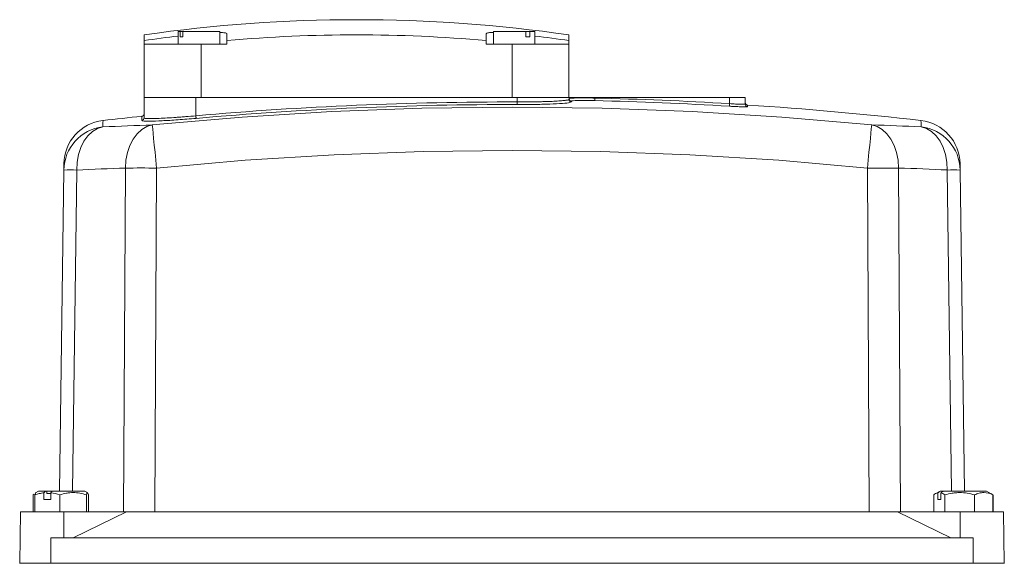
# Model space of a CAD drawing. Header units: millimetres. Extents: x 143 to 827, y 75 to 838.
# Tile 23 of 23: x 635 to 825, y 733 to 838. Entities that reach past the tile are written whole.
import ezdxf

# ---------------------------------------------------------------- set-up
doc = ezdxf.new("R2010")
doc.units = ezdxf.units.MM

msp = doc.modelspace()

# ---------------------------------------------------------------- linework, layer by layer
at = {"color": 7, "linetype": 'Continuous', "lineweight": 15}
for p, q in [((659.36, 833.99), (659.36, 835.09)), ((665.94, 835.72), (665.94, 833.32)), ((666.29, 835.72), (665.94, 835.72)), ((666.29, 834.72), (666.29, 835.72)), ((666.29, 835.72), (666.81, 835.72)), ((666.81, 834.72), (666.29, 834.72)), ((673.94, 835.72), (666.81, 835.72)), ((666.81, 835.72), (666.81, 834.72)), ((673.94, 833.32), (673.94, 835.72)), ((675.35, 835.31), (675.35, 833.99)), ((725.35, 833.99), (725.35, 835.31)), ((726.76, 835.72), (726.76, 833.32)), ((733.01, 835.72), (726.76, 835.72)), ((733.01, 834.72), (733.01, 835.72)), ((733.01, 835.72), (733.76, 835.72)), ((733.76, 834.72), (733.01, 834.72)), ((734.76, 835.72), (733.76, 835.72)), ((733.76, 835.72), (733.76, 834.72)), ((734.76, 833.32), (734.76, 835.72)), ((741.34, 835.09), (741.34, 833.99)), ((659.36, 833.32), (659.36, 833.99)), ((659.36, 833.32), (659.36, 823.02)), ((670.35, 833.32), (659.36, 833.32)), ((670.35, 833.32), (670.35, 823.02)), ((675.35, 833.32), (670.35, 833.32)), ((675.35, 833.99), (675.35, 833.32)), ((725.35, 833.32), (725.35, 833.99)), ((730.35, 833.32), (725.35, 833.32)), ((730.35, 833.32), (730.35, 823.02)), ((741.34, 833.32), (730.35, 833.32)), ((741.34, 833.99), (741.34, 833.32)), ((741.34, 833.32), (741.34, 823.02)), ((659.35, 819.06), (659.35, 823.02)), ((659.35, 823.02), (669.35, 823.02)), ((669.35, 819.47), (669.35, 823.02)), ((669.35, 823.02), (731.35, 823.02)), ((731.35, 822.14), (731.35, 823.02)), ((731.35, 823.02), (741.35, 823.02)), ((741.35, 822.62), (741.35, 823.02)), ((741.35, 823.02), (746.35, 823.02)), ((746.35, 822.89), (746.35, 823.02)), ((746.35, 823.02), (772.35, 823.02)), ((772.35, 821.81), (772.35, 823.02)), ((772.35, 823.02), (775.35, 823.02)), ((775.35, 821.71), (775.35, 823.02)), ((741.84, 822.31), (741.84, 822.13)), ((643.04, 747.02), (643.87, 808.99)), ((655.39, 743.02), (655.76, 809.37)), ((661.77, 809.37), (661.4, 743.02)), ((799.29, 743.02), (798.93, 809.37)), ((804.94, 809.37), (805.3, 743.02)), ((816.83, 808.99), (817.66, 747.02)), ((638.96, 747.02), (638.4, 746.69)), ((640.34, 747.02), (638.96, 747.02)), ((640.61, 747.02), (640.34, 747.02)), ((640.61, 747.02), (640.61, 746.52)), ((641.68, 747.02), (640.61, 747.02)), ((647.91, 747.02), (641.68, 747.02)), ((648.48, 746.69), (647.91, 747.02)), ((812.96, 747.02), (812.02, 746.48)), ((813.06, 747.02), (812.96, 747.02)), ((813.51, 747.02), (813.06, 747.02)), ((813.66, 747.02), (813.51, 747.02)), ((821.91, 747.02), (813.66, 747.02)), ((822.84, 746.49), (821.91, 747.02)), ((638.14, 746.45), (637.95, 746.27)), ((637.95, 746.27), (637.95, 743.02)), ((638.27, 746.27), (638.43, 746.64)), ((638.27, 746.27), (638.27, 743.02)), ((638.4, 746.69), (638.32, 746.65)), ((640.01, 745.42), (640.01, 746.68)), ((641.35, 745.42), (640.01, 745.42)), ((641.35, 746.52), (640.61, 746.52)), ((641.35, 746.68), (641.35, 745.42)), ((643.09, 746.27), (643.09, 743.02)), ((648.25, 746.27), (648.25, 743.02)), ((648.6, 746.27), (648.6, 743.02)), ((811.72, 746.27), (811.72, 743.02)), ((812.5, 745.42), (812.5, 746.68)), ((813.11, 745.42), (812.5, 745.42)), ((813.11, 746.68), (813.11, 745.42)), ((813.89, 746.27), (813.89, 743.02)), ((819.61, 746.27), (819.61, 743.02)), ((823.16, 746.27), (823.16, 743.02)), ((823.17, 746.27), (823.17, 743.02)), ((635.52, 743.02), (635.44, 738.02)), ((643.85, 743.02), (635.52, 743.02)), ((643.85, 743.02), (643.89, 738.02)), ((655.99, 743.02), (643.85, 743.02)), ((645.66, 738.02), (655.99, 743.02)), ((804.71, 743.02), (655.99, 743.02)), ((804.71, 743.02), (815.04, 738.02)), ((816.85, 743.02), (804.71, 743.02)), ((816.85, 743.02), (816.81, 738.02)), ((825.18, 743.02), (816.85, 743.02)), ((825.26, 738.02), (825.18, 743.02)), ((635.44, 738.02), (635.35, 733.12)), ((641.35, 738.02), (641.35, 733.12)), ((819.35, 738.02), (641.35, 738.02)), ((819.35, 738.02), (819.35, 733.12)), ((825.26, 738.02), (825.35, 733.12)), ((635.35, 733.12), (635.35, 733.02)), ((641.35, 733.12), (635.35, 733.12)), ((641.35, 733.12), (641.35, 733.02)), ((819.35, 733.12), (641.35, 733.12)), ((819.35, 733.12), (819.35, 733.02)), ((825.35, 733.12), (819.35, 733.12)), ((825.35, 733.12), (825.35, 733.02))]:
    msp.add_line(p, q, dxfattribs=at)
at = {"color": 8, "linetype": 'Continuous', "lineweight": 15}
for p, q in [((741.84, 822.13), (741.66, 822.07)), ((775.82, 821.54), (775.82, 821.21)), ((658.9, 818.56), (658.9, 819.36)), ((658.99, 818.53), (658.9, 818.56)), ((646.36, 808.99), (645.53, 747.02)), ((815.17, 747.02), (814.34, 808.99))]:
    msp.add_line(p, q, dxfattribs=at)
at = {"color": 7, "linetype": 'Continuous', "lineweight": 15, "flags": 128}
for points in [[(746.34, 822.39), (746.34, 822.4), (746.34, 822.44), (746.34, 822.48), (746.34, 822.54), (746.34, 822.62), (746.35, 822.7), (746.35, 822.8), (746.35, 822.89)], [(660.93, 817.69), (678.25, 819.21), (695.6, 820.29), (712.97, 820.94), (730.35, 821.16), (747.73, 820.94), (765.1, 820.29), (782.45, 819.21), (799.77, 817.69)], [(731.35, 821.64), (731.35, 821.65), (731.35, 821.68), (731.35, 821.73), (731.35, 821.79), (731.35, 821.87), (731.35, 821.95), (731.35, 822.04), (731.35, 822.14)], [(772.35, 821.81), (772.34, 821.72), (772.34, 821.63), (772.33, 821.54), (772.33, 821.47), (772.33, 821.4), (772.32, 821.36), (772.32, 821.33), (772.32, 821.31)], [(669.39, 818.97), (669.39, 818.99), (669.39, 819.02), (669.38, 819.07), (669.38, 819.13), (669.37, 819.2), (669.37, 819.29), (669.36, 819.38), (669.35, 819.47)], [(651.41, 817.31), (650.37, 816.99), (649.39, 816.41), (648.5, 815.59), (647.74, 814.55), (647.13, 813.33), (646.69, 811.97), (646.43, 810.51), (646.36, 808.99)], [(655.76, 809.37), (655.85, 810.89), (656.14, 812.35), (656.6, 813.71), (657.23, 814.93), (658, 815.97), (658.89, 816.79), (659.88, 817.37), (660.93, 817.69)], [(660.93, 817.69), (660.96, 817.43), (661.01, 816.9), (661.1, 816.09), (661.2, 815.06), (661.33, 813.82), (661.47, 812.43), (661.62, 810.93), (661.77, 809.37)], [(798.93, 809.37), (799.08, 810.93), (799.23, 812.43), (799.37, 813.82), (799.5, 815.06), (799.6, 816.09), (799.68, 816.9), (799.74, 817.43), (799.77, 817.69)], [(799.77, 817.69), (800.82, 817.37), (801.8, 816.79), (802.7, 815.97), (803.47, 814.93), (804.1, 813.71), (804.56, 812.35), (804.84, 810.89), (804.94, 809.37)], [(814.34, 808.99), (814.27, 810.51), (814.01, 811.97), (813.57, 813.33), (812.96, 814.55), (812.2, 815.59), (811.31, 816.41), (810.33, 816.99), (809.29, 817.31)], [(798.93, 809.37), (781.82, 810.87), (764.68, 811.94), (747.52, 812.58), (730.35, 812.79), (713.18, 812.58), (696.02, 811.94), (678.88, 810.87), (661.77, 809.37)], [(643.87, 808.99), (643.88, 809.53), (643.88, 809.92), (643.88, 810.15), (643.89, 810.23)], [(816.81, 810.23), (816.81, 810.15), (816.82, 809.92), (816.82, 809.53), (816.83, 808.99)]]:
    msp.add_lwpolyline(points, dxfattribs=at)
at = {"color": 8, "linetype": 'Continuous', "lineweight": 15, "flags": 128}
for points in [[(651.43, 818.56), (651.43, 818.48), (651.42, 818.25), (651.42, 817.86), (651.41, 817.31)], [(809.29, 817.31), (809.28, 817.86), (809.28, 818.25), (809.27, 818.48), (809.27, 818.56)]]:
    msp.add_lwpolyline(points, dxfattribs=at)
at = {"color": 7, "linetype": 'Continuous', "lineweight": 15}
for centre, radius, start, end in [((700.35, 550.15), 287.87, 90.0001, 98.1862), ((700.35, 550.15), 287.87, 81.8138, 90.0001), ((700.35, 550.15), 286.78, 96.8904, 98.2175), ((700.35, 550.15), 284.94, 84.9665, 95.0335), ((700.35, 550.15), 286.78, 81.7825, 83.1096), ((741.85, 822.8), 0.5, 180.0223, 269.0846), ((730.35, 123.02), 700.05, 86.56045, 88.69037), ((730.35, 123.02), 699.12, 89.91805, 95.00559), ((730.35, 123.02), 698.62, 89.91805, 95.00559), ((741.85, 822.63), 0.5, 180.0346, 269.0894), ((730.35, 123.02), 699.55, 86.56045, 88.69037), ((775.85, 822.04), 0.5, 180, 266.2758), ((775.85, 821.71), 0.5, 180.0161, 266.2864), ((730.35, 123.02), 700, 83.5263, 86.27581), ((730.35, 123.02), 700, 95.85838, 96.4737), ((658.85, 819.86), 0.5, 275.8584, 0), ((658.85, 819.06), 0.5, 275.8217, 359.9693), ((652.36, 808.87), 8.49, 96.4147, 179.188), ((652.38, 810.11), 8.5, 96.4737, 179.231), ((670.11, 470.2), 347.61, 91.513, 93.0837), ((790.59, 470.21), 347.61, 86.9163, 88.487), ((808.31, 810.11), 8.5, 0.769, 83.5263), ((808.34, 808.87), 8.49, 0.8119, 83.5853), ((645.11, 743.02), 65.99, 88.9192, 91.0808), ((664.83, 466.08), 343.41, 91.5132, 93.0837), ((658.77, 335.56), 473.83, 89.6366, 90.3634), ((801.93, 335.56), 473.82, 89.6366, 90.3634), ((795.87, 466.08), 343.42, 86.9163, 88.4868), ((815.59, 743.02), 65.99, 88.9192, 91.0808)]:
    msp.add_arc(centre, radius, start, end, dxfattribs=at)
for points, knots in [([(673.94, 835.54), (674.14, 835.54), (674.76, 835.53), (675.24, 835.45), (675.32, 835.35), (675.35, 835.31)], [0, 0, 0, 0, 0.210237, 0.675175, 1, 1, 1, 1]), ([(725.35, 835.31), (725.42, 835.36), (725.55, 835.48), (726.15, 835.55), (726.68, 835.54), (726.76, 835.54)], [0, 0, 0, 0, 0.464165, 0.928511, 1, 1, 1, 1]), ([(741.35, 822.8), (741.37, 822.82), (741.44, 822.85), (742.04, 822.89), (743.17, 822.92), (744.67, 822.92), (745.79, 822.9), (746.35, 822.89)], [0, 0, 0, 0, 0.142224, 0.35669, 0.571091, 0.785549, 1, 1, 1, 1]), ([(731.35, 822.14), (732.01, 822.14), (732.66, 822.14), (733.63, 822.15), (733.95, 822.15), (734.58, 822.16), (735.19, 822.17), (735.78, 822.18), (736.36, 822.2), (736.64, 822.2), (737.46, 822.23), (737.96, 822.25), (738.89, 822.3), (739.31, 822.32), (740.03, 822.38), (740.34, 822.4), (740.71, 822.45), (740.83, 822.46), (741.02, 822.5), (741.09, 822.51), (741.29, 822.56), (741.35, 822.59), (741.35, 822.62)], [0, 0, 0, 0, 0.125, 0.125, 0.1875, 0.1875, 0.25, 0.3125, 0.3125, 0.375, 0.375, 0.5, 0.5, 0.625, 0.625, 0.75, 0.75, 0.8125, 0.8125, 0.875, 0.875, 1, 1, 1, 1]), ([(741.66, 822.07), (741.57, 822.04), (741.35, 821.94), (739.67, 821.81), (737.02, 821.7), (734.06, 821.64), (732.12, 821.64), (731.35, 821.64)], [0, 0, 0, 0, 0.159974, 0.390043, 0.619984, 0.849671, 1, 1, 1, 1]), ([(746.34, 822.39), (745.83, 822.4), (744.82, 822.42), (743.48, 822.42), (742.46, 822.39), (741.92, 822.35), (741.86, 822.32), (741.84, 822.31)], [0, 0, 0, 0, 0.214445, 0.428893, 0.643288, 0.857762, 1, 1, 1, 1]), ([(775.82, 821.21), (775.78, 821.2), (775.7, 821.18), (775.1, 821.19), (774.22, 821.22), (773.23, 821.26), (772.58, 821.3), (772.32, 821.31)], [0, 0, 0, 0, 0.214183, 0.42837, 0.642468, 0.856744, 1, 1, 1, 1]), ([(772.35, 821.81), (772.55, 821.8), (772.74, 821.79), (773.13, 821.76), (773.32, 821.75), (773.68, 821.73), (773.85, 821.72), (774.18, 821.71), (774.33, 821.7), (774.61, 821.69), (774.74, 821.69), (774.95, 821.68), (775.05, 821.68), (775.2, 821.69), (775.25, 821.69), (775.33, 821.7), (775.35, 821.7), (775.35, 821.71)], [0, 0, 0, 0, 0.125, 0.125, 0.25, 0.25, 0.375, 0.375, 0.5, 0.5, 0.625, 0.625, 0.75, 0.75, 0.875, 0.875, 1, 1, 1, 1]), ([(669.39, 818.97), (668.21, 818.88), (665.86, 818.68), (662.71, 818.49), (660.35, 818.41), (659.16, 818.44), (659.03, 818.51), (658.99, 818.53)], [0, 0, 0, 0, 0.226361, 0.452755, 0.67835, 0.90315, 1, 1, 1, 1]), ([(659.35, 819.06), (659.35, 819.02), (659.41, 819), (659.61, 818.96), (659.69, 818.96), (659.88, 818.94), (660.1, 818.93), (660.38, 818.93), (660.69, 818.93), (660.86, 818.93), (661.41, 818.94), (661.82, 818.95), (662.75, 818.99), (663.26, 819.01), (664.35, 819.08), (664.92, 819.12), (665.83, 819.18), (666.14, 819.2), (666.77, 819.25), (667.09, 819.28), (668.04, 819.35), (668.69, 819.41), (669.35, 819.47)], [0, 0, 0, 0, 0.125, 0.125, 0.1875, 0.1875, 0.25, 0.3125, 0.3125, 0.375, 0.375, 0.5, 0.5, 0.625, 0.625, 0.75, 0.75, 0.8125, 0.8125, 0.875, 0.875, 1, 1, 1, 1]), ([(648.25, 746.27), (647.41, 746.54), (646.55, 746.72), (645.45, 746.72), (645.23, 746.71), (644.8, 746.67), (644.58, 746.64), (643.93, 746.52), (643.51, 746.41), (643.09, 746.27)], [0, 0, 0, 0, 0.5, 0.5, 0.625, 0.625, 0.75, 0.75, 1, 1, 1, 1]), ([(648.6, 746.27), (648.55, 746.54), (648.49, 746.72), (648.41, 746.72), (648.4, 746.71), (648.37, 746.67), (648.35, 746.64), (648.31, 746.52), (648.28, 746.41), (648.25, 746.27)], [0, 0, 0, 0, 0.5, 0.5, 0.625, 0.625, 0.75, 0.75, 1, 1, 1, 1]), ([(819.61, 746.27), (818.68, 746.54), (817.73, 746.72), (816.51, 746.72), (816.27, 746.71), (815.79, 746.67), (815.55, 746.64), (814.83, 746.52), (814.36, 746.41), (813.89, 746.27)], [0, 0, 0, 0, 0.5, 0.5, 0.625, 0.625, 0.75, 0.75, 1, 1, 1, 1]), ([(823.16, 746.27), (822.58, 746.54), (821.99, 746.72), (821.24, 746.72), (821.08, 746.71), (820.79, 746.67), (820.64, 746.64), (820.19, 746.52), (819.9, 746.41), (819.61, 746.27)], [0, 0, 0, 0, 0.5, 0.5, 0.625, 0.625, 0.75, 0.75, 1, 1, 1, 1]), ([(638.27, 746.27), (638.55, 746.37), (638.84, 746.46), (639.43, 746.6), (639.72, 746.65), (640.01, 746.68)], [0, 0, 0, 0, 0.5, 0.5, 1, 1, 1, 1]), ([(813.89, 746.27), (813.76, 746.37), (813.63, 746.46), (813.37, 746.6), (813.24, 746.65), (813.11, 746.68)], [0, 0, 0, 0, 0.5, 0.5, 1, 1, 1, 1]), ([(822.83, 746.48), (822.85, 746.48), (822.96, 746.43), (823.06, 746.35), (823.16, 746.27)], [0, 0, 0, 0, 0.104953, 1, 1, 1, 1])]:
    msp.add_open_spline(points, degree=3, knots=knots, dxfattribs=at)
for points in [[(640.34, 747.02), (640.23, 746.91), (640.12, 746.79), (640.01, 746.68)], [(641.35, 746.68), (641.46, 746.79), (641.57, 746.91), (641.68, 747.02)], [(813.06, 747.02), (812.87, 746.91), (812.69, 746.79), (812.5, 746.68)], [(813.11, 746.68), (813.29, 746.79), (813.48, 746.91), (813.66, 747.02)], [(641.35, 746.68), (641.94, 746.62), (642.52, 746.47), (643.09, 746.27)], [(812.5, 746.68), (812.23, 746.62), (811.97, 746.47), (811.72, 746.27)]]:
    msp.add_open_spline(points, degree=3, dxfattribs=at)

doc.saveas('drawing.dxf')
